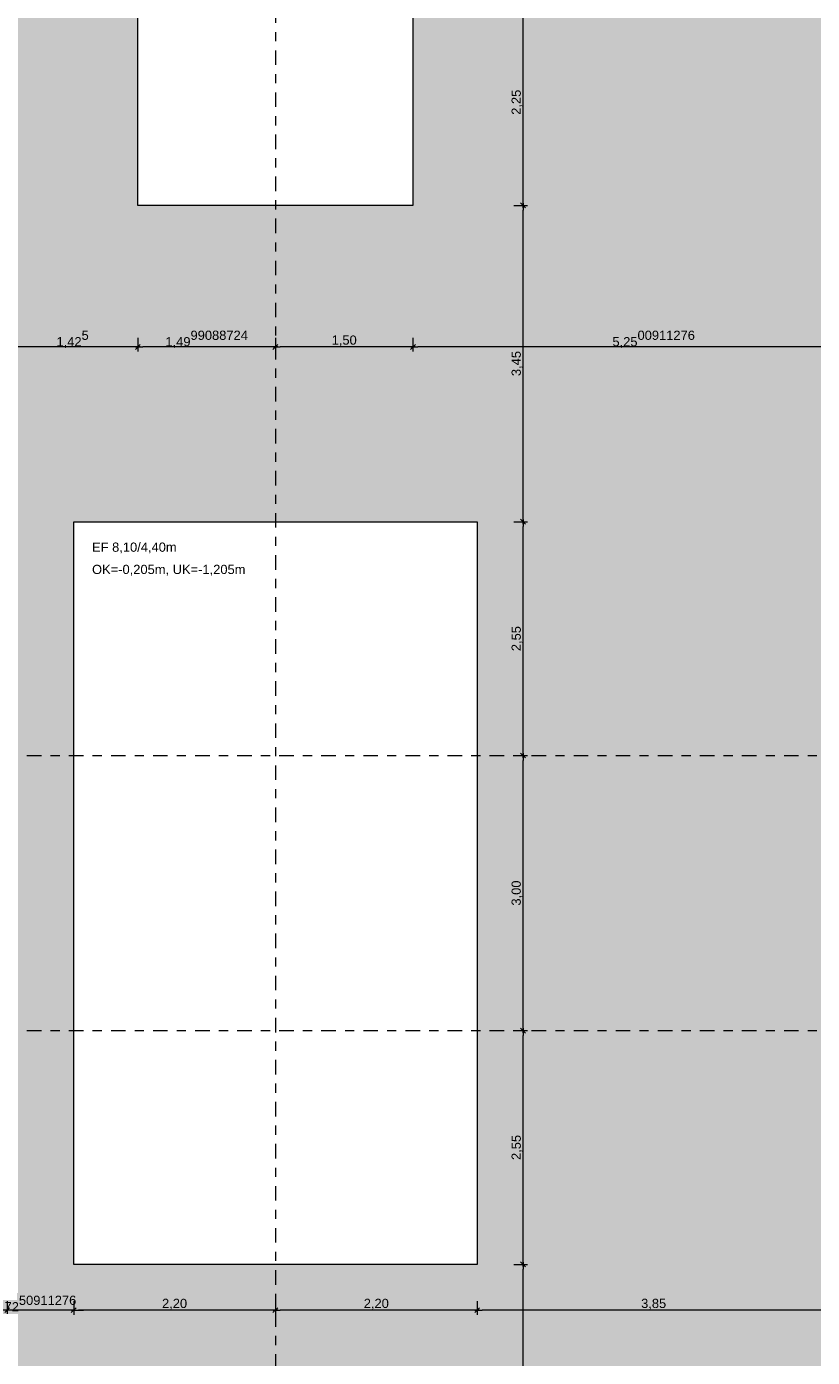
# Model space of a CAD drawing. Header units: metres. Extents: x -273 to 6, y -183 to 13.
# Tile 138 of 141: x -94 to -85, y -27 to -12. Entities that reach past the tile are written whole.
import ezdxf

# ---------------------------------------------------------------- set-up
doc = ezdxf.new("R2010")
doc.units = ezdxf.units.M
doc.header["$LTSCALE"] = 0.05
doc.header["$PDMODE"] = 1
doc.header["$PDSIZE"] = -2
doc.linetypes.add('Linienart-53', pattern=[5.291531, 3.175, -1.058062, 0.352704, -0.705764])
doc.layers.get('0').update_dxf_attribs({"lineweight": 25})
for name, color, linetype, lineweight, true_color in [('30 -32 Gründung- 2 Flachgründungen u. Bodenplatten', 7, 'Continuous', 9, 0xff6633), ('70 -72 Beschriftung- 1 Beschriftung allgemein', 7, 'Continuous', 9, 0xff6633), ('70 -76 Bemaßung- 2 Allgemein', 7, 'Continuous', 5, 0x6666cc)]:
    doc.layers.add(name, color=color, linetype=linetype, lineweight=lineweight, true_color=true_color)
doc.layers.add('70 -71 Achsen- 1 Gebäudeachsen', color=7, linetype='Linienart-53', lineweight=18)
doc.layers.add('Keine', color=7, linetype='Continuous', lineweight=9)
doc.styles.add('Arial', font='arial.ttf')
doc.dimstyles.new('k+k_klein', dxfattribs={"dimtxt": 0.100689, "dimasz": 0.05302, "dimexe": 0.05, "dimexo": 0.15, "dimgap": 0.005, "dimtad": 1, "dimdec": 3, "dimtxsty": 'Arial', "dimblk": 'VW_SLASH-2', "dimblk1": 'VW_SLASH-2', "dimblk2": 'VW_SLASH-2', "dimcen": 0, "dimdle": 0.025, "dimadec": 3, "dimazin": 0, "dimtfac": 0.75, "dimtdec": 3, "dimtix": 1, "dimtmove": 0, "dimatfit": 0, "dimldrblk": 'VW_FILLEDARROW', "dimfxl": 0.1, "dimfxlon": 1, "dimfrac": 2, "dimtolj": 1, "dimarcsym": 0})

# ---------------------------------------------------------------- blocks, each defined once
blk = doc.blocks.new('_Achsen (3D)')
at = {"layer": '70 -71 Achsen- 1 Gebäudeachsen', "transparency": 33554687}
for p, q in [((-91.171, 3.8), (-91.171, -46.172)), ((-179.668, -19.947), (3.826, -19.947)), ((-179.668, -22.947), (3.826, -22.947))]:
    blk.add_line(p, q, dxfattribs=at)
blk = doc.blocks.new('Gruppe-2137')
at = {"layer": '30 -32 Gründung- 2 Flachgründungen u. Bodenplatten', "flags": 128}
blk.add_lwpolyline([(-92.671, -6.447), (-89.671, -6.447), (-89.671, -13.947), (-92.671, -13.947)], close=True, dxfattribs=at)
at = {"color": 255}
for points in [[(-92.471, -6.809), (-91.543, -6.809), (-91.543, -6.647), (-92.471, -6.647)], [(-92.471, -7.053), (-90.79, -7.053), (-90.79, -6.89), (-92.471, -6.89)]]:
    blk.add_wipeout(points, dxfattribs=at).dxf.layer = '70 -72 Beschriftung- 1 Beschriftung allgemein'
at = {"layer": '70 -72 Beschriftung- 1 Beschriftung allgemein', "char_height": 0.10069, "attachment_point": 1, "line_spacing_factor": 0.970891, "style": 'Arial'}
for s, insert in [('EF 7,50/3,00m', (-92.471, -6.674)), ('OK=-0,205m, UK=-1,205m', (-92.471, -6.917))]:
    blk.add_mtext(s, dxfattribs=dict(at, insert=insert))
blk = doc.blocks.new('Gruppe-2139')
at = {"layer": '30 -32 Gründung- 2 Flachgründungen u. Bodenplatten', "flags": 128}
blk.add_lwpolyline([(-93.371, -17.397), (-88.971, -17.397), (-88.971, -25.497), (-93.371, -25.497)], close=True, dxfattribs=at)
at = {"color": 255}
for points in [[(-93.171, -17.759), (-92.243, -17.759), (-92.243, -17.597), (-93.171, -17.597)], [(-93.171, -18.003), (-91.49, -18.003), (-91.49, -17.84), (-93.171, -17.84)]]:
    blk.add_wipeout(points, dxfattribs=at).dxf.layer = '70 -72 Beschriftung- 1 Beschriftung allgemein'
at = {"layer": '70 -72 Beschriftung- 1 Beschriftung allgemein', "char_height": 0.10069, "attachment_point": 1, "line_spacing_factor": 0.970891, "style": 'Arial'}
for s, insert in [('EF 8,10/4,40m', (-93.171, -17.624)), ('OK=-0,205m, UK=-1,205m', (-93.171, -17.867))]:
    blk.add_mtext(s, dxfattribs=dict(at, insert=insert))
blk = doc.blocks.new('_FU_2D LP5 (2D)')
at = {"layer": '30 -32 Gründung- 2 Flachgründungen u. Bodenplatten', "color": 7}
for name in ['Gruppe-2137', 'Gruppe-2139']:
    blk.add_blockref(name, (0, 0), dxfattribs=at)
at = {"layer": 'Keine', "linetype": 'Continuous', "lineweight": 0, "transparency": 33554511}
h = blk.add_hatch(color=43, dxfattribs=at)
h.paths.add_polyline_path([(-75.67109109, -30.59704198), (-73.67099996, -30.59704198), (-73.67099996, -35.19704198), (-74.57099996, -35.19704198), (-74.57099996, -38.67204198), (-73.89599996, -38.67204198), (-73.89599996, -39.34704198), (-67.52099996, -39.34704198), (-67.52099996, -38.34704198), (-65.32099996, -38.34704198), (-65.32099996, -39.34704198), (-59.27099996, -39.34704198), (-59.27099996, -38.34704198), (-57.07099996, -38.34704198), (-57.07099996, -39.34704198), (-50.67099996, -39.34704198), (-50.67099996, -28.29704198), (-56.92099996, -28.29704198), (-56.92099996, -32.44704198), (-59.42099996, -32.44704198), (-59.42099996, -28.29704198), (-65.17099996, -28.29704198), (-65.17099996, -32.44704198), (-67.67099996, -32.44704198), (-67.67099996, -28.29704198), (-73.57099996, -28.29704198), (-73.57099996, -29.29704198), (-75.77099996, -29.29704198), (-75.77099996, -27.09704198), (-74.77099996, -27.09704198), (-74.77099996, -24.04704198), (-75.77099996, -24.04704198), (-75.77099996, -21.84704198), (-74.77099996, -21.84704198), (-74.77099996, -20.54704198), (-75.67109109, -20.54704198), (-75.67109109, -10.69704198), (-75.42109109, -10.69704198), (-75.42109109, -9.44704198), (-81.42109109, -9.44704198), (-81.42109109, -13.94704198), (-84.42109109, -13.94704198), (-84.42109109, -6.44704198), (-81.95609109, -6.44704198), (-81.95609109, -3.29008264), (-84.69599996, -3.29008264), (-84.69599996, -0.54704198), (-88.07099996, -0.54704198), (-88.07099996, -2.44704198), (-89.37099996, -2.44704198), (-89.37099996, -0.54704198), (-89.57099996, -0.54704198), (-89.57099996, -2.89008719), (-92.77099996, -2.89008719), (-92.77099996, -0.54704198), (-93.72109109, -0.54704198), (-93.72109109, -8.09704198), (-92.67109109, -8.09704198), (-92.67109109, -6.44704198), (-89.67109109, -6.44704198), (-89.67109109, -13.94704198), (-92.67109109, -13.94704198), (-92.67109109, -9.29704198), (-98.82109109, -9.29704198), (-98.82109109, -11.09704198), (-94.09609109, -11.09704198), (-94.09609109, -23.54704198), (-98.82109109, -23.54704198), (-98.82109109, -34.09704198), (-75.67109109, -34.09704198)])
h.paths.add_polyline_path([(-89.17109109, -33.19704198), (-93.17109109, -33.19704198), (-93.17109109, -29.19704198), (-89.17109109, -29.19704198)])
h.paths.add_polyline_path([(-84.92109109, -29.19704198), (-80.92109109, -29.19704198), (-80.92109109, -33.19704198), (-84.92109109, -33.19704198)])
h.paths.add_polyline_path([(-85.12109109, -17.39704198), (-80.72109109, -17.39704198), (-80.72109109, -25.49704198), (-85.12109109, -25.49704198)])
h.paths.add_polyline_path([(-88.97109109, -25.49704198), (-93.37109109, -25.49704198), (-93.37109109, -17.39704198), (-88.97109109, -17.39704198)])
at = {"layer": 'Keine', "flags": 128}
blk.add_lwpolyline([(-84.69599996, -0.54704198), (-88.07099996, -0.54704198), (-88.07099996, -2.44704198), (-89.37099996, -2.44704198), (-89.37099996, -0.54704198), (-89.57099996, -0.54704198), (-89.57099996, -2.89008719), (-92.77099996, -2.89008719), (-92.77099996, -0.54704198), (-93.72109109, -0.54704198), (-93.72109109, -8.09704198), (-92.67109109, -8.09704198), (-92.67109109, -6.44704198), (-89.67109109, -6.44704198), (-89.67109109, -13.94704198), (-92.67109109, -13.94704198), (-92.67109109, -9.29704198), (-98.82109109, -9.29704198), (-98.82109109, -11.09704198), (-94.09609109, -11.09704198), (-94.09609109, -23.54704198), (-98.82109109, -23.54704198), (-98.82109109, -34.09704198), (-75.67109109, -34.09704198)], dxfattribs=at)
blk.add_lwpolyline([(-88.97109109, -25.49704198), (-93.37109109, -25.49704198), (-93.37109109, -17.39704198), (-88.97109109, -17.39704198)], close=True, dxfattribs=at)
blk = doc.blocks.new('VW_SLASH-2')
at = {"color": 0, "linetype": 'ByBlock', "lineweight": -2, "transparency": 16777216}
blk.add_line((0.47, 0), (-1, 0), dxfattribs=at)
at = {"color": 0, "lineweight": 5, "transparency": 16777216, "flags": 128}
blk.add_lwpolyline([(0.5, 0.5), (-0.5, -0.5)], dxfattribs=at)
blk = doc.blocks.new('*D3545')
at = {"layer": '70 -76 Bemaßung- 2 Allgemein', "color": 0, "lineweight": -2}
for p, q in [((-88.371, -11.697), (-88.521, -11.697)), ((-88.471, -13.894), (-88.471, -11.75)), ((-88.571, -13.947), (-88.421, -13.947))]:
    blk.add_line(p, q, dxfattribs=at)
at = {"layer": 'Defpoints', "color": 0}
for p in [(-88.471, -11.697), (-87.921, -11.697), (-89.671, -13.947)]:
    blk.add_point(p, dxfattribs=at)
at = {"layer": '70 -76 Bemaßung- 2 Allgemein', "color": 0, "lineweight": -2, "xscale": 0.05302001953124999, "yscale": 0.05302001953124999, "zscale": 0.05302001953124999}
for p, rotation in [((-88.471, -11.697), 90), ((-88.471, -13.947), 270)]:
    blk.add_blockref('VW_SLASH-2', p, dxfattribs=dict(at, rotation=rotation))
at = {"layer": '70 -76 Bemaßung- 2 Allgemein', "color": 0, "insert": (-88.536, -12.822), "char_height": 0.1007, "attachment_point": 5, "rotation": 90, "style": 'Arial'}
blk.add_mtext('\\A1;2,25', dxfattribs=at)
blk = doc.blocks.new('VW_FILLEDARROW')
at = {"linetype": 'Continuous', "lineweight": 0, "transparency": 16777216}
blk.add_hatch(color=0, dxfattribs=at).paths.add_polyline_path([(-2.83, 0.76), (0, 0), (-2.83, -0.76)])
at = {"color": 0, "lineweight": 5, "transparency": 16777216, "flags": 128}
blk.add_lwpolyline([(-2.83, 0.76), (0, 0), (-2.83, -0.76)], close=True, dxfattribs=at)
blk = doc.blocks.new('*D3546')
at = {"layer": '70 -76 Bemaßung- 2 Allgemein', "color": 0, "lineweight": -2}
for p, q in [((-88.571, -13.947), (-88.421, -13.947)), ((-88.471, -17.344), (-88.471, -14)), ((-88.571, -17.397), (-88.421, -17.397))]:
    blk.add_line(p, q, dxfattribs=at)
at = {"layer": 'Defpoints', "color": 0}
for p in [(-89.671, -13.947), (-88.471, -13.947), (-88.971, -17.397)]:
    blk.add_point(p, dxfattribs=at)
at = {"layer": '70 -76 Bemaßung- 2 Allgemein', "color": 0, "lineweight": -2, "xscale": 0.05302001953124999, "yscale": 0.05302001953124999, "zscale": 0.05302001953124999}
for p, rotation in [((-88.471, -13.947), 90), ((-88.471, -17.397), 270)]:
    blk.add_blockref('VW_SLASH-2', p, dxfattribs=dict(at, rotation=rotation))
at = {"layer": '70 -76 Bemaßung- 2 Allgemein', "color": 0, "insert": (-88.536, -15.672), "char_height": 0.1007, "attachment_point": 5, "rotation": 90, "style": 'Arial'}
blk.add_mtext('\\A1;3,45', dxfattribs=at)
blk = doc.blocks.new('*D3547')
at = {"layer": '70 -76 Bemaßung- 2 Allgemein', "color": 0, "lineweight": -2}
for p, q in [((-88.571, -17.397), (-88.421, -17.397)), ((-88.471, -19.894), (-88.471, -17.45)), ((-88.571, -19.947), (-88.421, -19.947))]:
    blk.add_line(p, q, dxfattribs=at)
at = {"layer": 'Defpoints', "color": 0}
for p in [(-88.971, -17.397), (-88.471, -17.397), (-88.971, -19.947)]:
    blk.add_point(p, dxfattribs=at)
at = {"layer": '70 -76 Bemaßung- 2 Allgemein', "color": 0, "lineweight": -2, "xscale": 0.05302001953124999, "yscale": 0.05302001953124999, "zscale": 0.05302001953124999}
for p, rotation in [((-88.471, -17.397), 90), ((-88.471, -19.947), 270)]:
    blk.add_blockref('VW_SLASH-2', p, dxfattribs=dict(at, rotation=rotation))
at = {"layer": '70 -76 Bemaßung- 2 Allgemein', "color": 0, "insert": (-88.536, -18.672), "char_height": 0.1007, "attachment_point": 5, "rotation": 90, "style": 'Arial'}
blk.add_mtext('\\A1;2,55', dxfattribs=at)
blk = doc.blocks.new('*D3548')
at = {"layer": '70 -76 Bemaßung- 2 Allgemein', "color": 0, "lineweight": -2}
for p, q in [((-88.571, -19.947), (-88.421, -19.947)), ((-88.471, -22.894), (-88.471, -20)), ((-88.571, -22.947), (-88.421, -22.947))]:
    blk.add_line(p, q, dxfattribs=at)
at = {"layer": 'Defpoints', "color": 0}
for p in [(-88.971, -19.947), (-88.471, -19.947), (-88.971, -22.947)]:
    blk.add_point(p, dxfattribs=at)
at = {"layer": '70 -76 Bemaßung- 2 Allgemein', "color": 0, "lineweight": -2, "xscale": 0.05302001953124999, "yscale": 0.05302001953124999, "zscale": 0.05302001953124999}
for p, rotation in [((-88.471, -19.947), 90), ((-88.471, -22.947), 270)]:
    blk.add_blockref('VW_SLASH-2', p, dxfattribs=dict(at, rotation=rotation))
at = {"layer": '70 -76 Bemaßung- 2 Allgemein', "color": 0, "insert": (-88.536, -21.447), "char_height": 0.1007, "attachment_point": 5, "rotation": 90, "style": 'Arial'}
blk.add_mtext('\\A1;3,00', dxfattribs=at)
blk = doc.blocks.new('*D3549')
at = {"layer": '70 -76 Bemaßung- 2 Allgemein', "color": 0, "lineweight": -2}
for p, q in [((-88.571, -22.947), (-88.421, -22.947)), ((-88.471, -25.444), (-88.471, -23)), ((-88.571, -25.497), (-88.421, -25.497))]:
    blk.add_line(p, q, dxfattribs=at)
at = {"layer": 'Defpoints', "color": 0}
for p in [(-88.971, -22.947), (-88.471, -22.947), (-88.971, -25.497)]:
    blk.add_point(p, dxfattribs=at)
at = {"layer": '70 -76 Bemaßung- 2 Allgemein', "color": 0, "lineweight": -2, "xscale": 0.05302001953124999, "yscale": 0.05302001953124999, "zscale": 0.05302001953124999}
for p, rotation in [((-88.471, -22.947), 90), ((-88.471, -25.497), 270)]:
    blk.add_blockref('VW_SLASH-2', p, dxfattribs=dict(at, rotation=rotation))
at = {"layer": '70 -76 Bemaßung- 2 Allgemein', "color": 0, "insert": (-88.536, -24.222), "char_height": 0.1007, "attachment_point": 5, "rotation": 90, "style": 'Arial'}
blk.add_mtext('\\A1;2,55', dxfattribs=at)
blk = doc.blocks.new('*D3550')
at = {"layer": '70 -76 Bemaßung- 2 Allgemein', "color": 0, "lineweight": -2}
for p, q in [((-88.571, -25.497), (-88.421, -25.497)), ((-88.471, -29.144), (-88.471, -25.55)), ((-88.571, -29.197), (-88.421, -29.197))]:
    blk.add_line(p, q, dxfattribs=at)
at = {"layer": 'Defpoints', "color": 0}
for p in [(-88.971, -25.497), (-88.471, -25.497), (-89.171, -29.197)]:
    blk.add_point(p, dxfattribs=at)
at = {"layer": '70 -76 Bemaßung- 2 Allgemein', "color": 0, "lineweight": -2, "xscale": 0.05302001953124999, "yscale": 0.05302001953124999, "zscale": 0.05302001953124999}
for p, rotation in [((-88.471, -25.497), 90), ((-88.471, -29.197), 270)]:
    blk.add_blockref('VW_SLASH-2', p, dxfattribs=dict(at, rotation=rotation))
at = {"layer": '70 -76 Bemaßung- 2 Allgemein', "color": 0, "insert": (-88.536, -27.347), "char_height": 0.1007, "attachment_point": 5, "rotation": 90, "style": 'Arial'}
blk.add_mtext('\\A1;3,70', dxfattribs=at)
blk = doc.blocks.new('*D3707')
at = {"layer": '70 -76 Bemaßung- 2 Allgemein', "color": 0, "lineweight": -2}
for p, q in [((-94.096, -25.897), (-94.096, -26.047)), ((-93.371, -25.897), (-93.371, -26.047)), ((-94.149, -25.997), (-94.202, -25.997)), ((-93.371, -25.997), (-94.096, -25.997)), ((-93.318, -25.997), (-93.265, -25.997))]:
    blk.add_line(p, q, dxfattribs=at)
at = {"layer": 'Defpoints', "color": 0}
for p in [(-94.096, -23.547), (-93.371, -25.497), (-94.096, -25.997)]:
    blk.add_point(p, dxfattribs=at)
at = {"layer": '70 -76 Bemaßung- 2 Allgemein', "color": 0, "lineweight": -2, "xscale": 0.05302001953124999, "yscale": 0.05302001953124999, "zscale": 0.05302001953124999}
blk.add_blockref('VW_SLASH-2', (-94.096, -25.997), dxfattribs=at)
at = {"layer": '70 -76 Bemaßung- 2 Allgemein', "color": 0, "lineweight": -2, "xscale": 0.05302001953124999, "yscale": 0.05302001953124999, "zscale": 0.05302001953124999, "rotation": 180}
blk.add_blockref('VW_SLASH-2', (-93.371, -25.997), dxfattribs=at)
at = {"layer": '70 -76 Bemaßung- 2 Allgemein', "color": 0, "insert": (-93.734, -25.924), "char_height": 0.10069, "attachment_point": 5, "style": 'Arial'}
blk.add_mtext('\\A1;72\\S50911276^ ;', dxfattribs=at)
blk = doc.blocks.new('*D3708')
at = {"layer": '70 -76 Bemaßung- 2 Allgemein', "color": 0, "lineweight": -2}
for p, q in [((-93.371, -25.897), (-93.371, -26.047)), ((-91.171, -25.897), (-91.171, -26.047)), ((-91.224, -25.997), (-93.318, -25.997))]:
    blk.add_line(p, q, dxfattribs=at)
at = {"layer": 'Defpoints', "color": 0}
for p in [(-93.371, -25.497), (-91.171, -25.497), (-93.371, -25.997)]:
    blk.add_point(p, dxfattribs=at)
at = {"layer": '70 -76 Bemaßung- 2 Allgemein', "color": 0, "lineweight": -2, "xscale": 0.05302001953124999, "yscale": 0.05302001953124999, "zscale": 0.05302001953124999, "rotation": 180}
blk.add_blockref('VW_SLASH-2', (-93.371, -25.997), dxfattribs=at)
at = {"layer": '70 -76 Bemaßung- 2 Allgemein', "color": 0, "lineweight": -2, "xscale": 0.05302001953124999, "yscale": 0.05302001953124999, "zscale": 0.05302001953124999}
blk.add_blockref('VW_SLASH-2', (-91.171, -25.997), dxfattribs=at)
at = {"layer": '70 -76 Bemaßung- 2 Allgemein', "color": 0, "insert": (-92.271, -25.932), "char_height": 0.1007, "attachment_point": 5, "style": 'Arial'}
blk.add_mtext('\\A1;2,20', dxfattribs=at)
blk = doc.blocks.new('*D3709')
at = {"layer": '70 -76 Bemaßung- 2 Allgemein', "color": 0, "lineweight": -2}
for p, q in [((-91.171, -25.897), (-91.171, -26.047)), ((-88.971, -25.897), (-88.971, -26.047)), ((-89.024, -25.997), (-91.118, -25.997))]:
    blk.add_line(p, q, dxfattribs=at)
at = {"layer": 'Defpoints', "color": 0}
for p in [(-91.171, -25.497), (-88.971, -25.497), (-91.171, -25.997)]:
    blk.add_point(p, dxfattribs=at)
at = {"layer": '70 -76 Bemaßung- 2 Allgemein', "color": 0, "lineweight": -2, "xscale": 0.05302001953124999, "yscale": 0.05302001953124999, "zscale": 0.05302001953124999, "rotation": 180}
blk.add_blockref('VW_SLASH-2', (-91.171, -25.997), dxfattribs=at)
at = {"layer": '70 -76 Bemaßung- 2 Allgemein', "color": 0, "lineweight": -2, "xscale": 0.05302001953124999, "yscale": 0.05302001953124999, "zscale": 0.05302001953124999}
blk.add_blockref('VW_SLASH-2', (-88.971, -25.997), dxfattribs=at)
at = {"layer": '70 -76 Bemaßung- 2 Allgemein', "color": 0, "insert": (-90.071, -25.932), "char_height": 0.1007, "attachment_point": 5, "style": 'Arial'}
blk.add_mtext('\\A1;2,20', dxfattribs=at)
blk = doc.blocks.new('*D3710')
at = {"layer": '70 -76 Bemaßung- 2 Allgemein', "color": 0, "lineweight": -2}
for p, q in [((-88.971, -25.897), (-88.971, -26.047)), ((-85.121, -25.897), (-85.121, -26.047)), ((-85.174, -25.997), (-88.918, -25.997))]:
    blk.add_line(p, q, dxfattribs=at)
at = {"layer": 'Defpoints', "color": 0}
for p in [(-88.971, -25.497), (-85.121, -25.497), (-88.971, -25.997)]:
    blk.add_point(p, dxfattribs=at)
at = {"layer": '70 -76 Bemaßung- 2 Allgemein', "color": 0, "lineweight": -2, "xscale": 0.05302001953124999, "yscale": 0.05302001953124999, "zscale": 0.05302001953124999, "rotation": 180}
blk.add_blockref('VW_SLASH-2', (-88.971, -25.997), dxfattribs=at)
at = {"layer": '70 -76 Bemaßung- 2 Allgemein', "color": 0, "lineweight": -2, "xscale": 0.05302001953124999, "yscale": 0.05302001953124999, "zscale": 0.05302001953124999}
blk.add_blockref('VW_SLASH-2', (-85.121, -25.997), dxfattribs=at)
at = {"layer": '70 -76 Bemaßung- 2 Allgemein', "color": 0, "insert": (-87.046, -25.932), "char_height": 0.1007, "attachment_point": 5, "style": 'Arial'}
blk.add_mtext('\\A1;3,85', dxfattribs=at)
blk = doc.blocks.new('*D3726')
at = {"layer": '70 -76 Bemaßung- 2 Allgemein', "color": 0, "lineweight": -2}
for p, q in [((-94.096, -15.391), (-94.096, -15.541)), ((-92.724, -15.491), (-94.043, -15.491)), ((-92.671, -15.391), (-92.671, -15.541))]:
    blk.add_line(p, q, dxfattribs=at)
at = {"layer": 'Defpoints', "color": 0}
for p in [(-94.096, -13.947), (-92.671, -13.947), (-94.096, -15.491)]:
    blk.add_point(p, dxfattribs=at)
at = {"layer": '70 -76 Bemaßung- 2 Allgemein', "color": 0, "lineweight": -2, "xscale": 0.05302001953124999, "yscale": 0.05302001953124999, "zscale": 0.05302001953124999, "rotation": 180}
blk.add_blockref('VW_SLASH-2', (-94.096, -15.491), dxfattribs=at)
at = {"layer": '70 -76 Bemaßung- 2 Allgemein', "color": 0, "lineweight": -2, "xscale": 0.05302001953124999, "yscale": 0.05302001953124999, "zscale": 0.05302001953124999}
blk.add_blockref('VW_SLASH-2', (-92.671, -15.491), dxfattribs=at)
at = {"layer": '70 -76 Bemaßung- 2 Allgemein', "color": 0, "insert": (-93.383, -15.408), "char_height": 0.10069, "attachment_point": 5, "style": 'Arial'}
blk.add_mtext('\\A1;1,42\\S5^ ;', dxfattribs=at)
blk = doc.blocks.new('*D3727')
at = {"layer": '70 -76 Bemaßung- 2 Allgemein', "color": 0, "lineweight": -2}
for p, q in [((-92.671, -15.391), (-92.671, -15.541)), ((-91.224, -15.491), (-92.618, -15.491)), ((-91.171, -15.391), (-91.171, -15.541))]:
    blk.add_line(p, q, dxfattribs=at)
at = {"layer": 'Defpoints', "color": 0}
for p in [(-92.671, -13.947), (-91.171, -13.947), (-92.671, -15.491)]:
    blk.add_point(p, dxfattribs=at)
at = {"layer": '70 -76 Bemaßung- 2 Allgemein', "color": 0, "lineweight": -2, "xscale": 0.05302001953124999, "yscale": 0.05302001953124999, "zscale": 0.05302001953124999, "rotation": 180}
blk.add_blockref('VW_SLASH-2', (-92.671, -15.491), dxfattribs=at)
at = {"layer": '70 -76 Bemaßung- 2 Allgemein', "color": 0, "lineweight": -2, "xscale": 0.05302001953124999, "yscale": 0.05302001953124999, "zscale": 0.05302001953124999}
blk.add_blockref('VW_SLASH-2', (-91.171, -15.491), dxfattribs=at)
at = {"layer": '70 -76 Bemaßung- 2 Allgemein', "color": 0, "insert": (-91.921, -15.408), "char_height": 0.10069, "attachment_point": 5, "style": 'Arial'}
blk.add_mtext('\\A1;1,49\\S99088724^ ;', dxfattribs=at)
blk = doc.blocks.new('*D3728')
at = {"layer": '70 -76 Bemaßung- 2 Allgemein', "color": 0, "lineweight": -2}
for p, q in [((-91.171, -15.391), (-91.171, -15.541)), ((-89.724, -15.491), (-91.118, -15.491)), ((-89.671, -15.391), (-89.671, -15.541))]:
    blk.add_line(p, q, dxfattribs=at)
at = {"layer": 'Defpoints', "color": 0}
for p in [(-91.171, -13.947), (-89.671, -13.947), (-91.171, -15.491)]:
    blk.add_point(p, dxfattribs=at)
at = {"layer": '70 -76 Bemaßung- 2 Allgemein', "color": 0, "lineweight": -2, "xscale": 0.05302001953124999, "yscale": 0.05302001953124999, "zscale": 0.05302001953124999, "rotation": 180}
blk.add_blockref('VW_SLASH-2', (-91.171, -15.491), dxfattribs=at)
at = {"layer": '70 -76 Bemaßung- 2 Allgemein', "color": 0, "lineweight": -2, "xscale": 0.05302001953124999, "yscale": 0.05302001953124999, "zscale": 0.05302001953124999}
blk.add_blockref('VW_SLASH-2', (-89.671, -15.491), dxfattribs=at)
at = {"layer": '70 -76 Bemaßung- 2 Allgemein', "color": 0, "insert": (-90.421, -15.425), "char_height": 0.1007, "attachment_point": 5, "style": 'Arial'}
blk.add_mtext('\\A1;1,50', dxfattribs=at)
blk = doc.blocks.new('*D3729')
at = {"layer": '70 -76 Bemaßung- 2 Allgemein', "color": 0, "lineweight": -2}
for p, q in [((-89.671, -15.391), (-89.671, -15.541)), ((-84.474, -15.491), (-89.618, -15.491)), ((-84.421, -15.391), (-84.421, -15.541))]:
    blk.add_line(p, q, dxfattribs=at)
at = {"layer": 'Defpoints', "color": 0}
for p in [(-89.671, -13.947), (-84.421, -13.947), (-89.671, -15.491)]:
    blk.add_point(p, dxfattribs=at)
at = {"layer": '70 -76 Bemaßung- 2 Allgemein', "color": 0, "lineweight": -2, "xscale": 0.05302001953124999, "yscale": 0.05302001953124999, "zscale": 0.05302001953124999, "rotation": 180}
blk.add_blockref('VW_SLASH-2', (-89.671, -15.491), dxfattribs=at)
at = {"layer": '70 -76 Bemaßung- 2 Allgemein', "color": 0, "lineweight": -2, "xscale": 0.05302001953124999, "yscale": 0.05302001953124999, "zscale": 0.05302001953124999}
blk.add_blockref('VW_SLASH-2', (-84.421, -15.491), dxfattribs=at)
at = {"layer": '70 -76 Bemaßung- 2 Allgemein', "color": 0, "insert": (-87.046, -15.408), "char_height": 0.10069, "attachment_point": 5, "style": 'Arial'}
blk.add_mtext('\\A1;5,25\\S00911276^ ;', dxfattribs=at)
blk = doc.blocks.new('Gruppe-2808')
at = {"layer": '70 -76 Bemaßung- 2 Allgemein'}
for base, p1, p2, text, picture, middle in [((-88.47099996, -11.69704198), (-89.67099996, -13.94704198), (-87.92099996, -11.69704198), '2,25', '*D3545', (-88.5364635, -12.82204198)), ((-88.47099996, -13.94704198), (-88.97099996, -17.39704198), (-89.67099996, -13.94704198), '3,45', '*D3546', (-88.5364635, -15.67204198)), ((-88.47099996, -17.39704198), (-88.97099996, -19.94704198), (-88.97099996, -17.39704198), '2,55', '*D3547', (-88.5364635, -18.67204198)), ((-88.47099996, -19.94704198), (-88.97109109, -22.94704198), (-88.97099996, -19.94704198), '3,00', '*D3548', (-88.5364635, -21.44704198)), ((-88.47099996, -22.94704198), (-88.97099996, -25.49704198), (-88.97109109, -22.94704198), '2,55', '*D3549', (-88.5364635, -24.22204198)), ((-88.47099996, -25.49704198), (-89.17099996, -29.19704198), (-88.97099996, -25.49704198), '3,70', '*D3550', (-88.5364635, -27.34704198))]:
    dim = blk.add_linear_dim(base=base, p1=p1, p2=p2, angle=270, text=text, dimstyle='k+k_klein', override={"dimtxt": 0.100689, "dimgap": 0.005, "dimdec": 8, "dimpost": '<>', "dimtxsty": 'Arial', "dimtmove": 2}, dxfattribs=at)
    dim.commit()
    dim.dimension.update_dxf_attribs({"geometry": picture, "text_midpoint": middle})
blk = doc.blocks.new('Gruppe-2818')
at = {"layer": '70 -76 Bemaßung- 2 Allgemein'}
for base, p1, p2, text, picture, middle in [((-94.09609109, -25.99704198), (-93.37099996, -25.49704198), (-94.09609109, -23.54704198), '72\\S50911276^ ;', '*D3707', (-93.73354553, -25.92385898)), ((-93.37099996, -25.99704198), (-91.17099996, -25.49704198), (-93.37099996, -25.49704198), '2,20', '*D3708', (-92.27099996, -25.93157844)), ((-91.17099996, -25.99704198), (-88.97099996, -25.49704198), (-91.17099996, -25.49704198), '2,20', '*D3709', (-90.07099996, -25.93157844)), ((-88.97099996, -25.99704198), (-85.12099996, -25.49704198), (-88.97099996, -25.49704198), '3,85', '*D3710', (-87.04599996, -25.93157844))]:
    dim = blk.add_linear_dim(base=base, p1=p1, p2=p2, text=text, dimstyle='k+k_klein', override={"dimtxt": 0.100689, "dimgap": 0.005, "dimdec": 8, "dimpost": '<>', "dimtxsty": 'Arial', "dimtmove": 2}, dxfattribs=at)
    dim.commit()
    dim.dimension.update_dxf_attribs({"geometry": picture, "text_midpoint": middle})
blk = doc.blocks.new('Gruppe-2819')
at = {"layer": '70 -76 Bemaßung- 2 Allgemein'}
for base, p1, p2, text, picture, middle in [((-94.09599996, -15.49065186), (-92.67099996, -13.94704198), (-94.09599996, -13.94704198), '1,42\\S5^ ;', '*D3726', (-93.38349996, -15.40845723)), ((-92.67099996, -15.49065186), (-91.17109109, -13.94704198), (-92.67099996, -13.94704198), '1,49\\S99088724^ ;', '*D3727', (-91.92104553, -15.40755103)), ((-91.17109109, -15.49065186), (-89.67109109, -13.94704198), (-91.17109109, -13.94704198), '1,50', '*D3728', (-90.42109109, -15.42518832)), ((-89.67109109, -15.49065186), (-84.42099996, -13.94704198), (-89.67109109, -13.94704198), '5,25\\S00911276^ ;', '*D3729', (-87.04604553, -15.40755103))]:
    dim = blk.add_linear_dim(base=base, p1=p1, p2=p2, text=text, dimstyle='k+k_klein', override={"dimtxt": 0.100689, "dimgap": 0.005, "dimdec": 8, "dimpost": '<>', "dimtxsty": 'Arial', "dimtmove": 2}, dxfattribs=at)
    dim.commit()
    dim.dimension.update_dxf_attribs({"geometry": picture, "text_midpoint": middle})
blk = doc.blocks.new('_FU_2D Bemaßung_ Beschriftung (3D)')
at = {"layer": '70 -76 Bemaßung- 2 Allgemein'}
for name in ['Gruppe-2808', 'Gruppe-2819', 'Gruppe-2818']:
    blk.add_blockref(name, (0, 0), dxfattribs=at)

msp = doc.modelspace()

# ---------------------------------------------------------------- block references
at = {"layer": 'Keine', "color": 1}
msp.add_blockref('_Achsen (3D)', (0, 0), dxfattribs=at)

# ---------------------------------------------------------------- next in the draw order: block references
msp.add_blockref('_FU_2D LP5 (2D)', (0, 0), dxfattribs=at)

# ---------------------------------------------------------------- next in the draw order: block references
msp.add_blockref('_FU_2D Bemaßung_ Beschriftung (3D)', (0, 0), dxfattribs=at)

doc.saveas('drawing.dxf')
